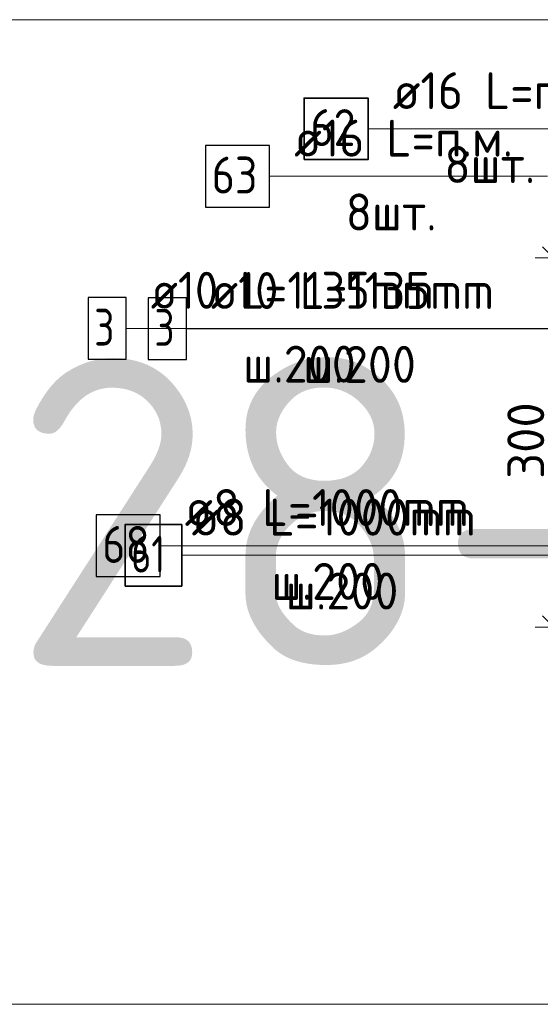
# Model space of a CAD drawing. Header units: metres. Extents: x -38 to 97, y -15 to 21.
# Tile 67 of 111: x 71.721 to 72.144, y 6.072 to 6.872. Entities that reach past the tile are written whole.
import ezdxf

# ---------------------------------------------------------------- set-up
doc = ezdxf.new("R2010")
doc.units = ezdxf.units.M
doc.header["$PDMODE"] = 65
for name, color, linetype, lineweight in [('XR$4$Арм.стержн. Арматура края', 96, 'Continuous', 35), ('XR$4$Арм.стержн. Хомут', 240, 'Continuous', 35), ('XR$4$Арм.стержн.горизонт. 1', 180, 'Continuous', 35), ('XR$4$Размерная линия (1)', 7, 'Continuous', 13), ('XR$6$Арм.стержн. Арматура края', 96, 'Continuous', 35), ('XR$6$Арм.стержн. Хомут', 240, 'Continuous', 35), ('XR$6$Арм.стержн.горизонт. 1', 180, 'Continuous', 35), ('XR$6$Размерная линия (1)', 7, 'Continuous', 13)]:
    doc.layers.add(name, color=color, linetype=linetype, lineweight=lineweight)
doc.styles.add('ISOCPEUR', font='txt')
doc.dimstyles.new('DIMSTYLE_12', dxfattribs={"dimtxt": 0.03, "dimasz": 0.03, "dimexe": 0, "dimexo": 0, "dimgap": 0.015, "dimtad": 2, "dimdec": 0, "dimlfac": 1000, "dimrnd": 1, "dimzin": 12, "dimdsep": 46, "dimtxsty": 'ISOCPEUR', "dimblk1": 'ALL_ML_STRICH', "dimblk2": 'ALL_ML_STRICH', "dimsah": 1, "dimcen": 0, "dimclrd": 7, "dimclre": 256, "dimclrt": 7, "dimadec": 0, "dimazin": 0, "dimtfac": 1, "dimtdec": 0, "dimtix": 1, "dimtmove": 2, "dimatfit": 3, "dimfxl": 0, "dimtzin": 0, "dimlwd": 0, "dimlwe": -3, "dimarcsym": 0})
doc.dimstyles.new('DIMSTYLE_14', dxfattribs={"dimtxt": 0.03, "dimasz": 0.03, "dimexe": 0, "dimexo": 0, "dimgap": 0.015, "dimtad": 2, "dimdec": 0, "dimlfac": 1000, "dimrnd": 1, "dimzin": 12, "dimdsep": 46, "dimtxsty": 'ISOCPEUR', "dimblk1": 'ALL_ML_STRICH', "dimblk2": 'ALL_ML_STRICH', "dimsah": 1, "dimcen": 0, "dimclrd": 7, "dimclre": 256, "dimclrt": 7, "dimadec": 0, "dimazin": 0, "dimtfac": 1, "dimtdec": 0, "dimtix": 1, "dimtmove": 2, "dimatfit": 3, "dimfxl": 0, "dimtzin": 0, "dimlwd": 0, "dimlwe": -3, "dimarcsym": 0})

# ---------------------------------------------------------------- blocks, each defined once
blk = doc.blocks.new('ALL_ML_STRICH')
at = {"color": 0, "linetype": 'ByBlock', "lineweight": -2}
for p, q in [((-0.3, -0.3), (0.3, 0.3)), ((0, -0.5), (0, 0.5)), ((-1, 0), (0.5, 0))]:
    blk.add_line(p, q, dxfattribs=at)
blk = doc.blocks.new('*D152')
at = {"layer": 'DEFPOINTS', "color": 7, "linetype": 'Continuous', "lineweight": 13, "transparency": 33554687}
for p in [(72.2753, 6.67826), (72.15496, 6.37826), (72.27526, 6.37826)]:
    blk.add_point(p, dxfattribs=at)
at = {"layer": 'XR$4$Размерная линия (1)', "color": 9, "linetype": 'Continuous', "lineweight": -2, "true_color": 0xc7c7c7, "transparency": 33554687}
for p, q in [((72.2553, 6.67826), (72.15496, 6.67826)), ((72.25526, 6.37826), (72.15496, 6.37826))]:
    blk.add_line(p, q, dxfattribs=at)
at = {"layer": 'XR$4$Размерная линия (1)', "color": 7, "linetype": 'Continuous', "lineweight": -2, "transparency": 33554687}
blk.add_line((72.15496, 6.37826), (72.15496, 6.67826), dxfattribs=at)
at = {"layer": 'XR$4$Размерная линия (1)', "color": 7, "linetype": 'Continuous', "lineweight": 13, "transparency": 33554687, "xscale": 0.03, "yscale": 0.03, "zscale": 0.03}
for p, rotation in [((72.15496, 6.67826), 90), ((72.15496, 6.37826), 270)]:
    blk.add_blockref('ALL_ML_STRICH', p, dxfattribs=dict(at, rotation=rotation))
at = {"layer": 'XR$4$Размерная линия (1)', "color": 7, "linetype": 'Continuous', "lineweight": 13, "transparency": 33554687, "insert": (72.13246, 6.52976), "char_height": 0.03, "width": 0.09, "attachment_point": 5, "rotation": 90, "style": 'ISOCPEUR'}
blk.add_mtext('\\A1;{300}', dxfattribs=at)
blk = doc.blocks.new('*D469')
at = {"layer": 'DEFPOINTS', "color": 7, "linetype": 'Continuous', "lineweight": 13, "transparency": 33554687}
for p in [(72.2753, 6.67826), (72.15496, 6.37826), (72.27526, 6.37826)]:
    blk.add_point(p, dxfattribs=at)
at = {"layer": 'XR$6$Размерная линия (1)', "color": 9, "linetype": 'Continuous', "lineweight": -2, "true_color": 0xc7c7c7, "transparency": 33554687}
for p, q in [((72.2553, 6.67826), (72.15496, 6.67826)), ((72.25526, 6.37826), (72.15496, 6.37826))]:
    blk.add_line(p, q, dxfattribs=at)
at = {"layer": 'XR$6$Размерная линия (1)', "color": 7, "linetype": 'Continuous', "lineweight": -2, "transparency": 33554687}
blk.add_line((72.15496, 6.37826), (72.15496, 6.67826), dxfattribs=at)
at = {"layer": 'XR$6$Размерная линия (1)', "color": 7, "linetype": 'Continuous', "lineweight": 13, "transparency": 33554687, "xscale": 0.03, "yscale": 0.03, "zscale": 0.03}
for p, rotation in [((72.15496, 6.67826), 90), ((72.15496, 6.37826), 270)]:
    blk.add_blockref('ALL_ML_STRICH', p, dxfattribs=dict(at, rotation=rotation))
at = {"layer": 'XR$6$Размерная линия (1)', "color": 7, "linetype": 'Continuous', "lineweight": 13, "transparency": 33554687, "insert": (72.13246, 6.52976), "char_height": 0.03, "width": 0.09, "attachment_point": 5, "rotation": 90, "style": 'ISOCPEUR'}
blk.add_mtext('\\A1;{300}', dxfattribs=at)

msp = doc.modelspace()

# ---------------------------------------------------------------- linework, layer by layer
at = {"color": 7, "linetype": 'Continuous', "lineweight": 13, "transparency": 33554687}
for p, q in [((86.41979, 6.87171), (67.91979, 6.87171)), ((86.41979, 6.87171), (67.91979, 6.87171)), ((86.41979, 6.07171), (67.91979, 6.07171)), ((86.41979, 6.07171), (67.91979, 6.07171))]:
    msp.add_line(p, q, dxfattribs=at)
at = {"layer": 'XR$4$Арм.стержн. Арматура края', "color": 7, "linetype": 'Continuous', "lineweight": 13, "transparency": 33554687}
msp.add_line((71.85659, 6.62065), (72.16359, 6.62065), dxfattribs=at)
at = {"layer": 'XR$4$Арм.стержн. Арматура края', "color": 7, "linetype": 'Continuous', "lineweight": 25, "transparency": 33554687}
msp.add_lwpolyline([(71.82559, 6.59565), (71.85659, 6.59565), (71.85659, 6.64565), (71.82559, 6.64565), (71.82559, 6.59565)], dxfattribs=at)
at = {"layer": 'XR$4$Арм.стержн. Хомут', "color": 7, "linetype": 'Continuous', "lineweight": 13, "transparency": 33554687}
for p, q in [((71.85279, 6.43651), (72.13879, 6.43651)), ((72.13879, 6.43651), (72.30423, 6.43651))]:
    msp.add_line(p, q, dxfattribs=at)
at = {"layer": 'XR$4$Арм.стержн. Хомут', "color": 7, "linetype": 'Continuous', "lineweight": 35, "transparency": 33554687}
msp.add_lwpolyline([(71.80679, 6.41151), (71.85279, 6.41151), (71.85279, 6.46151), (71.80679, 6.46151), (71.80679, 6.41151)], dxfattribs=at)
at = {"layer": 'XR$4$Арм.стержн.горизонт. 1', "color": 7, "linetype": 'Continuous', "lineweight": 13, "transparency": 33554687}
msp.add_line((72.00431, 6.78305), (72.23031, 6.78305), dxfattribs=at)
at = {"layer": 'XR$4$Арм.стержн.горизонт. 1', "color": 7, "linetype": 'Continuous', "lineweight": 35, "transparency": 33554687}
msp.add_lwpolyline([(71.95231, 6.75805), (72.00431, 6.75805), (72.00431, 6.80805), (71.95231, 6.80805), (71.95231, 6.75805)], dxfattribs=at)
at = {"layer": 'XR$6$Арм.стержн. Арматура края', "color": 7, "linetype": 'Continuous', "lineweight": 13, "transparency": 33554687}
for p, q in [((71.80767, 6.62087), (72.11467, 6.62087)), ((72.11467, 6.62087), (72.3053, 6.62087))]:
    msp.add_line(p, q, dxfattribs=at)
at = {"layer": 'XR$6$Арм.стержн. Арматура края', "color": 7, "linetype": 'Continuous', "lineweight": 25, "transparency": 33554687}
msp.add_lwpolyline([(71.77667, 6.59587), (71.80767, 6.59587), (71.80767, 6.64587), (71.77667, 6.64587), (71.77667, 6.59587)], dxfattribs=at)
at = {"layer": 'XR$6$Арм.стержн. Хомут', "color": 7, "linetype": 'Continuous', "lineweight": 13, "transparency": 33554687}
for p, q in [((71.8352, 6.44431), (72.1332, 6.44431)), ((72.1332, 6.44431), (72.30426, 6.44431))]:
    msp.add_line(p, q, dxfattribs=at)
at = {"layer": 'XR$6$Арм.стержн. Хомут', "color": 7, "linetype": 'Continuous', "lineweight": 25, "transparency": 33554687}
msp.add_lwpolyline([(71.7832, 6.41931), (71.8352, 6.41931), (71.8352, 6.46931), (71.7832, 6.46931), (71.7832, 6.41931)], dxfattribs=at)
at = {"layer": 'XR$6$Арм.стержн.горизонт. 1', "color": 7, "linetype": 'Continuous', "lineweight": 13, "transparency": 33554687}
msp.add_line((71.92415, 6.74446), (72.15015, 6.74446), dxfattribs=at)
at = {"layer": 'XR$6$Арм.стержн.горизонт. 1', "color": 7, "linetype": 'Continuous', "lineweight": 25, "transparency": 33554687}
msp.add_lwpolyline([(71.87215, 6.71946), (71.92415, 6.71946), (71.92415, 6.76946), (71.87215, 6.76946), (71.87215, 6.71946)], dxfattribs=at)

# ---------------------------------------------------------------- texts
at = {"color": 7, "linetype": 'Continuous', "lineweight": 35, "transparency": 33554687, "insert": (70.35063, 6.34671), "char_height": 0.25, "width": 2.7437149, "attachment_point": 7, "style": 'ISOCPEUR'}
msp.add_mtext('\\W0.96;ГОСТ 34028-2016', dxfattribs=at)
msp.add_mtext('\\W0.96;ГОСТ 34028-2016', dxfattribs=at)
at = {"layer": 'XR$4$Арм.стержн. Арматура края', "color": 7, "linetype": 'Continuous', "lineweight": 25, "transparency": 33554687, "char_height": 0.03, "attachment_point": 7, "style": 'ISOCPEUR'}
for s, insert, width in [('\\W0.92;ø10 L=1135mm ', (71.87659, 6.63665), 0.2806692), ('\\W0.78;3', (71.83059, 6.60665), 0.0326407), ('\\W0.95;ш.200 ', (71.95159, 6.57665), 0.1311997)]:
    msp.add_mtext(s, dxfattribs=dict(at, insert=insert, width=width))
at = {"layer": 'XR$4$Арм.стержн. Хомут', "color": 7, "linetype": 'Continuous', "lineweight": 25, "transparency": 33554687, "char_height": 0.03, "attachment_point": 7, "style": 'ISOCPEUR'}
for s, insert, width in [('\\W0.96;ø8 L=1000mm ', (71.86079, 6.45251), 0.2722218), ('\\W0.75;61', (71.81179, 6.42251), 0.0472281), ('\\W0.95;ш.200 ', (71.93729, 6.39251), 0.1311995)]:
    msp.add_mtext(s, dxfattribs=dict(at, insert=insert, width=width))
at = {"layer": 'XR$4$Арм.стержн.горизонт. 1', "color": 7, "linetype": 'Continuous', "lineweight": 25, "transparency": 33554687, "char_height": 0.03, "attachment_point": 7, "style": 'ISOCPEUR'}
for s, insert, width in [('\\W0.94;ø16 L=п.м.', (72.02431, 6.79905), 0.199983), ('\\W0.87;62', (71.95731, 6.76905), 0.0550811), ('\\W0.94;8шт. ', (72.06631, 6.73905), 0.1161286)]:
    msp.add_mtext(s, dxfattribs=dict(at, insert=insert, width=width))
at = {"layer": 'XR$6$Арм.стержн. Арматура края', "color": 7, "linetype": 'Continuous', "lineweight": 25, "transparency": 33554687, "char_height": 0.03, "attachment_point": 7, "style": 'ISOCPEUR'}
for s, insert, width in [('\\W0.92;ø10 L=1135mm ', (71.82767, 6.63687), 0.2806692), ('\\W0.78;3', (71.78167, 6.60687), 0.0326407), ('\\W0.95;ш.200 ', (71.90267, 6.57687), 0.1311995)]:
    msp.add_mtext(s, dxfattribs=dict(at, insert=insert, width=width))
at = {"layer": 'XR$6$Арм.стержн. Хомут', "color": 7, "linetype": 'Continuous', "lineweight": 25, "transparency": 33554687, "char_height": 0.03, "attachment_point": 7, "style": 'ISOCPEUR'}
for s, insert, width in [('\\W0.96;ø8 L=1000mm ', (71.8552, 6.46031), 0.2722217), ('\\W0.87;68', (71.7882, 6.43031), 0.0550812), ('\\W0.95;ш.200 ', (71.9257, 6.40031), 0.1311996)]:
    msp.add_mtext(s, dxfattribs=dict(at, insert=insert, width=width))
at = {"layer": 'XR$6$Арм.стержн.горизонт. 1', "color": 7, "linetype": 'Continuous', "lineweight": 25, "transparency": 33554687, "char_height": 0.03, "attachment_point": 7, "style": 'ISOCPEUR'}
for s, insert, width in [('\\W0.94;ø16 L=п.м.', (71.94415, 6.76046), 0.1999832), ('\\W0.87;63', (71.87715, 6.73046), 0.0550812), ('\\W0.94;8шт. ', (71.98615, 6.70046), 0.1161286)]:
    msp.add_mtext(s, dxfattribs=dict(at, insert=insert, width=width))

# ---------------------------------------------------------------- dimensions: what is measured, and where the dimension line sits
at = {"layer": 'XR$4$Размерная линия (1)', "color": 7, "linetype": 'Continuous', "lineweight": 13, "transparency": 33554687}
dim = msp.add_linear_dim(base=(72.15496, 6.67826), p1=(72.25526, 6.37826), p2=(72.2553, 6.67826), angle=90, dimstyle='DIMSTYLE_12', override={"dimpost": '<>', "dimclrd": 7, "dimclre": 9, "dimclrt": 7, "dimlwd": 0, "dimlwe": 65533}, dxfattribs=at)
dim.commit()
dim.dimension.update_dxf_attribs({"geometry": '*D152', "text_midpoint": (72.13246, 6.52976), "dimtype": 160})
at = {"layer": 'XR$6$Размерная линия (1)', "color": 7, "linetype": 'Continuous', "lineweight": 13, "transparency": 33554687}
dim = msp.add_linear_dim(base=(72.15496, 6.67826), p1=(72.25526, 6.37826), p2=(72.2553, 6.67826), angle=90, dimstyle='DIMSTYLE_14', override={"dimpost": '<>', "dimclrd": 7, "dimclre": 9, "dimclrt": 7, "dimlwd": 0, "dimlwe": 65533}, dxfattribs=at)
dim.commit()
dim.dimension.update_dxf_attribs({"geometry": '*D469', "text_midpoint": (72.13246, 6.52976), "dimtype": 160})

doc.saveas('drawing.dxf')
